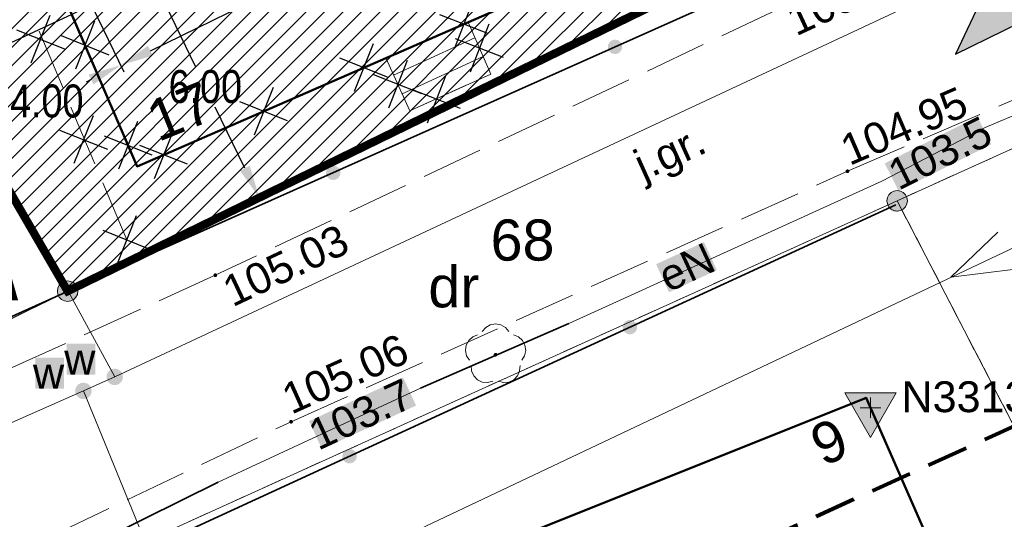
# Model space of a CAD drawing. Extents: x 6414462 to 7495468, y 5756825 to 5824657.
# Tile 23 of 54: x 6498254 to 6498278, y 5809718 to 5809730. Entities that reach past the tile are written whole.
import ezdxf
from ezdxf.enums import TextEntityAlignment as Align

# ---------------------------------------------------------------- set-up
doc = ezdxf.new("R2010")
doc.units = 0
for name, pattern in [('2324-2024 mdcp$0$PRZER1-1', [1, 0.5, -0.5]), ('2324-2024 mdcp$0$PRZER2-1', [1.5, 1, -0.5]), ('2324-2024 mdcp$0$PRZER3-1', [2, 1.5, -0.5]), ('Lipnica teren 1$0$ACAD_ISO04W100', [30, 24, -3, 0, -3]), ('Lipnica teren 1$0$HIDDEN2', [0.1875, 0.125, -0.0625])]:
    doc.linetypes.add(name, pattern=pattern)
for name, color, linetype, lineweight in [('2324-2024 mdcp$0$GEPADR_O', 7, 'Continuous', 18), ('2324-2024 mdcp$0$GEPPGD', 7, 'Continuous', 18), ('2324-2024 mdcp$0$GESBZO', 7, 'Continuous', 50), ('2324-2024 mdcp$0$GESDZI', 7, 'Continuous', 18), ('2324-2024 mdcp$0$GESDZI_O', 7, 'Continuous', 18), ('2324-2024 mdcp$0$GESSCH', 7, 'Continuous', 18), ('2324-2024 mdcp$0$GSLKOG', 7, 'Continuous', 35), ('2324-2024 mdcp$0$GSPSSH', 7, 'Continuous', 18), ('2324-2024 mdcp$0$GSPSSH_O', 7, 'Continuous', 18), ('2324-2024 mdcp$0$GSPWPS', 7, 'Continuous', 13), ('2324-2024 mdcp$0$GSPWPS_O', 7, 'Continuous', 13), ('2324-2024 mdcp$0$GSSKOA', 7, 'Continuous', 18), ('2324-2024 mdcp$0$GSSKOA_O', 7, 'Continuous', 18), ('2324-2024 mdcp$0$GSSOTW', 7, 'Continuous', 18), ('2324-2024 mdcp$0$GULLOB', 7, 'Continuous', 35), ('2324-2024 mdcp$0$GUPPRZ_O', 7, 'Continuous', 18), ('2324-2024 mdcp$0$zasięg aktualizacji', 230, '2324-2024 mdcp$0$PRZER2-1', 100)]:
    doc.layers.add(name, color=color, linetype=linetype, lineweight=lineweight)
for name, color, linetype, lineweight, true_color in [('2324-2024 mdcp$0$GESUZY', 7, 'Continuous', 18, 0x008000), ('2324-2024 mdcp$0$GESUZY_O', 7, 'Continuous', 18, 0x008000), ('2324-2024 mdcp$0$GSPRDL', 7, 'Continuous', 18, 0x008000), ('2324-2024 mdcp$0$GULEPR', 1, 'Continuous', 18, 0xff0000), ('2324-2024 mdcp$0$GULEPR_O', 1, 'Continuous', 18, 0xff0000), ('2324-2024 mdcp$0$GULWPR', 5, 'Continuous', 18, 0x0000ff), ('2324-2024 mdcp$0$GUPWZA', 5, 'Continuous', 18, 0x0000ff), ('2324-2024 mdcp$0$GUPWZA_O', 5, 'Continuous', 18, 0x0000ff)]:
    doc.layers.add(name, color=color, linetype=linetype, lineweight=lineweight, true_color=true_color)
doc.layers.add('Lipnica hatch 1$0$_HELP', color=21, linetype='Continuous')
for name, color, linetype, true_color in [('Lipnica hatch 1$0$GPP_ZIELEŃ', 7, 'Continuous', 0x7f7f3f), ('Lipnica teren 1$0$780_210430_GRANICE$0$_MPZP_linia zabudowy', 200, 'Lipnica teren 1$0$780_210430_GRANICE$0$V_LINE', 0xbf00ff), ('Lipnica teren 1$0$demontaże', 1, 'Continuous', 0xff0000), ('Lipnica teren 1$0$GRANICA', 1, 'Lipnica teren 1$0$ACAD_ISO04W100', 0xff0000)]:
    doc.layers.add(name, color=color, linetype=linetype, true_color=true_color)
doc.styles.add('2324-2024 mdcp$0$Arial', font='arial.ttf')
doc.styles.add('Lipnica teren 1$0$780_210430_GRANICE$0$Standard', font='arial.ttf')
doc.styles.add('Lipnica teren 1$0$Arial Narrow', font='ARIALN.TTF')
doc.styles.add('Lipnica teren 1$0$WYMIARY', font='swisscl.ttf')
doc.linetypes.add('Lipnica teren 1$0$780_210430_GRANICE$0$V_LINE', pattern='A,12.7,-5.08,["V",Lipnica teren 1$0$780_210430_GRANICE$0$Standard,S=5.08,R=0,X=-2.54,Y=-5.08],-5.08', length=22.86)
doc.dimstyles.new('Lipnica teren 1$0$Standard', dxfattribs={"dimtxt": 0.8, "dimasz": 0.8, "dimexe": 0.18, "dimexo": 0.0625, "dimgap": 0.09, "dimtad": 0, "dimtih": 1, "dimtoh": 1, "dimzin": 0, "dimdsep": 46, "dimtxsty": 'Lipnica teren 1$0$Arial Narrow', "dimcen": 0.8, "dimadec": 0, "dimazin": 0, "dimtfac": 1, "dimtofl": 0, "dimtmove": 0, "dimatfit": 3, "dimfxl": 1, "dimtolj": 1, "dimtzin": 0, "dimarcsym": 0})

# ---------------------------------------------------------------- blocks, each defined once
blk = doc.blocks.new('*D73')
at = {"color": 0, "lineweight": -2, "transparency": 16777216}
for p, q in [((6498255.849, 5809730.094), (6498256.615, 5809728.525)), ((6498252.254, 5809728.339), (6498253.02, 5809726.77)), ((6498255.817, 5809728.336), (6498255.693, 5809728.275)), ((6498253.66, 5809727.283), (6498253.784, 5809727.344))]:
    blk.add_line(p, q, dxfattribs=at)
at = {"color": 0, "transparency": 16777216}
for points in [[(6498255.758, 5809728.456), (6498255.875, 5809728.216), (6498256.536, 5809728.687)], [(6498253.602, 5809727.403), (6498253.719, 5809727.163), (6498252.941, 5809726.932)]]:
    blk.add_solid(points, dxfattribs=at)
at = {"layer": 'Defpoints', "color": 0, "transparency": 16777216}
for p in [(6498255.821, 5809730.15, 10.18), (6498252.227, 5809728.395, 10.18), (6498252.941, 5809726.932)]:
    blk.add_point(p, dxfattribs=at)
at = {"color": 0, "transparency": 16777216, "insert": (6498254.739, 5809727.81), "char_height": 0.8, "attachment_point": 5, "style": 'Lipnica teren 1$0$Arial Narrow'}
blk.add_mtext('\\A1;4.00', dxfattribs=at)
blk = doc.blocks.new('*D74')
at = {"color": 0, "lineweight": -2, "transparency": 16777216}
for p, q in [((6498255.878, 5809730.178), (6498257.44, 5809730.937)), ((6498257.628, 5809730.139), (6498258.348, 5809728.659)), ((6498259.552, 5809726.182), (6498258.833, 5809727.662)), ((6498258.502, 5809724.782), (6498260.064, 5809725.542))]:
    blk.add_line(p, q, dxfattribs=at)
at = {"color": 0, "transparency": 16777216}
for points in [[(6498257.748, 5809730.198), (6498257.508, 5809730.081), (6498257.278, 5809730.859)], [(6498259.672, 5809726.241), (6498259.432, 5809726.124), (6498259.902, 5809725.463)]]:
    blk.add_solid(points, dxfattribs=at)
at = {"layer": 'Defpoints', "color": 0, "transparency": 16777216}
for p in [(6498255.821, 5809730.15, 10.18), (6498259.902, 5809725.463), (6498258.446, 5809724.755, 10.18)]:
    blk.add_point(p, dxfattribs=at)
at = {"color": 0, "transparency": 16777216, "insert": (6498258.59, 5809728.161), "char_height": 0.8, "attachment_point": 5, "style": 'Lipnica teren 1$0$Arial Narrow'}
blk.add_mtext('\\A1;6.00', dxfattribs=at)
blk = doc.blocks.new('*D75')
at = {"color": 0, "lineweight": -2, "transparency": 16777216}
for p, q in [((6498265.959, 5809735.03), (6498266.725, 5809733.461)), ((6498265.927, 5809733.272), (6498262.612, 5809731.653)), ((6498257.255, 5809729.038), (6498260.57, 5809730.656)), ((6498255.849, 5809730.094), (6498256.615, 5809728.525))]:
    blk.add_line(p, q, dxfattribs=at)
at = {"color": 0, "transparency": 16777216}
for points in [[(6498265.868, 5809733.391), (6498265.985, 5809733.152), (6498266.646, 5809733.623)], [(6498257.196, 5809729.158), (6498257.313, 5809728.918), (6498256.536, 5809728.687)]]:
    blk.add_solid(points, dxfattribs=at)
at = {"layer": 'Defpoints', "color": 0, "transparency": 16777216}
for p in [(6498265.931, 5809735.086, 10.18), (6498266.646, 5809733.623), (6498255.821, 5809730.15, 10.18)]:
    blk.add_point(p, dxfattribs=at)
at = {"color": 0, "transparency": 16777216, "insert": (6498261.591, 5809731.155), "char_height": 0.8, "attachment_point": 5, "style": 'Lipnica teren 1$0$Arial Narrow'}
blk.add_mtext('\\A1;11.25', dxfattribs=at)
blk = doc.blocks.new('2324-2024 mdcp$0$GSPWPS1')
blk.add_hatch(color=0).paths.add_polyline_path([(-0.045, 0), (-0.043467, -0.011647), (-0.038971, -0.0225), (-0.03182, -0.03182), (-0.0225, -0.038971), (-0.011647, -0.043467), (0, -0.045), (0.011647, -0.043467), (0.0225, -0.038971), (0.03182, -0.03182), (0.038971, -0.0225), (0.043467, -0.011647), (0.045, 0), (0.043467, 0.011647), (0.038971, 0.0225), (0.03182, 0.03182), (0.0225, 0.038971), (0.011647, 0.043467), (0, 0.045), (-0.011647, 0.043467), (-0.0225, 0.038971), (-0.03182, 0.03182), (-0.038971, 0.0225), (-0.043467, 0.011647)])
blk = doc.blocks.new('2324-2024 mdcp$0$GSPRDL1')
blk.add_hatch(color=0).paths.add_polyline_path([(0, -0.045), (0.013906, -0.042798), (0.02645, -0.036406), (0.036406, -0.02645), (0.042798, -0.013906), (0.045, 0), (0.042798, 0.013906), (0.036406, 0.02645), (0.02645, 0.036406), (0.013906, 0.042798), (0, 0.045), (-0.013906, 0.042798), (-0.02645, 0.036406), (-0.036406, 0.02645), (-0.042798, 0.013906), (-0.045, 0), (-0.042798, -0.013906), (-0.036406, -0.02645), (-0.02645, -0.036406), (-0.013906, -0.042798)])
at = {"color": 0}
for points in [[(-0.324277, 0.563333), (-0.240553, 0.662679), (-0.127956, 0.727494), (0, 0.75), (0.127956, 0.727494), (0.240553, 0.662679), (0.324277, 0.563333)], [(-0.635969, -0.134326), (-0.70458, -0.024001), (-0.731429, 0.103115), (-0.713292, 0.231763), (-0.652348, 0.346501), (-0.55591, 0.433559), (-0.435555, 0.482485)], [(0.435555, 0.482485), (0.55591, 0.433559), (0.652348, 0.346501), (0.713292, 0.231763), (0.731429, 0.103115), (0.70458, -0.024001), (0.635969, -0.134326)], [(-0.068773, -0.646351), (-0.194901, -0.677512), (-0.324092, -0.663766), (-0.440839, -0.606763), (-0.531129, -0.513345), (-0.584125, -0.394725), (-0.593465, -0.265141)], [(0.593465, -0.265141), (0.584125, -0.394725), (0.531129, -0.513345), (0.440839, -0.606763), (0.324092, -0.663766), (0.194901, -0.677512), (0.068773, -0.646351)]]:
    blk.add_lwpolyline(points, dxfattribs=at)
blk = doc.blocks.new('2324-2024 mdcp$0$SUEP1')
at = {"color": 0}
blk.add_lwpolyline([(-0.75, -0.5), (0.75, 0), (-0.75, 0.5)], dxfattribs=at)
blk = doc.blocks.new('2324-2024 mdcp$0$GUPWZA1')
blk.add_hatch(color=0).paths.add_polyline_path([(-0.2, 0), (-0.193185, -0.051764), (-0.173205, -0.1), (-0.141421, -0.141421), (-0.1, -0.173205), (-0.051764, -0.193185), (0, -0.2), (0.051764, -0.193185), (0.1, -0.173205), (0.141421, -0.141421), (0.173205, -0.1), (0.193185, -0.051764), (0.2, 0), (0.193185, 0.051764), (0.173205, 0.1), (0.141421, 0.141421), (0.1, 0.173205), (0.051764, 0.193185), (0, 0.2), (-0.051764, 0.193185), (-0.1, 0.173205), (-0.141421, 0.141421), (-0.173205, 0.1), (-0.193185, 0.051764)])
blk = doc.blocks.new('2324-2024 mdcp$0$KOLO')
blk.add_hatch(color=0).paths.add_polyline_path([(-0.175, 0), (-0.169037, -0.045293), (-0.151554, -0.0875), (-0.123744, -0.123744), (-0.0875, -0.151554), (-0.045293, -0.169037), (0, -0.175), (0.045293, -0.169037), (0.0875, -0.151554), (0.123744, -0.123744), (0.151554, -0.0875), (0.169037, -0.045293), (0.175, 0), (0.169037, 0.045293), (0.151554, 0.0875), (0.123744, 0.123744), (0.0875, 0.151554), (0.045293, 0.169037), (0, 0.175), (-0.045293, 0.169037), (-0.0875, 0.151554), (-0.123744, 0.123744), (-0.151554, 0.0875), (-0.169037, 0.045293)])
blk = doc.blocks.new('2324-2024 mdcp$0$GSLKOG1')
blk.add_hatch(color=0).paths.add_polyline_path([(-0.175, 0), (-0.169037, -0.045293), (-0.151554, -0.0875), (-0.123744, -0.123744), (-0.0875, -0.151554), (-0.045293, -0.169037), (0, -0.175), (0.045293, -0.169037), (0.0875, -0.151554), (0.123744, -0.123744), (0.151554, -0.0875), (0.169037, -0.045293), (0.175, 0), (0.169037, 0.045293), (0.151554, 0.0875), (0.123744, 0.123744), (0.0875, 0.151554), (0.045293, 0.169037), (0, 0.175), (-0.045293, 0.169037), (-0.0875, 0.151554), (-0.123744, 0.123744), (-0.151554, 0.0875), (-0.169037, 0.045293)])
blk = doc.blocks.new('2324-2024 mdcp$0$GEPPGD1_1')
at = {"true_color": 0xffffff}
blk.add_hatch(color=7, dxfattribs=at).paths.add_polyline_path([(0, -0.25), (0.077254, -0.237764), (0.146946, -0.202254), (0.202254, -0.146946), (0.237764, -0.077254), (0.25, 0), (0.237764, 0.077254), (0.202254, 0.146946), (0.146946, 0.202254), (0.077254, 0.237764), (0, 0.25), (-0.077254, 0.237764), (-0.146946, 0.202254), (-0.202254, 0.146946), (-0.237764, 0.077254), (-0.25, 0), (-0.237764, -0.077254), (-0.202254, -0.146946), (-0.146946, -0.202254), (-0.077254, -0.237764)])
at = {"color": 0}
blk.add_lwpolyline([(0, 0.25), (0.077254, 0.237764), (0.146946, 0.202254), (0.202254, 0.146946), (0.237764, 0.077254), (0.25, 0), (0.237764, -0.077254), (0.202254, -0.146946), (0.146946, -0.202254), (0.077254, -0.237764), (0, -0.25), (-0.077254, -0.237764), (-0.146946, -0.202254), (-0.202254, -0.146946), (-0.237764, -0.077254), (-0.25, 0), (-0.237764, 0.077254), (-0.202254, 0.146946), (-0.146946, 0.202254), (-0.077254, 0.237764)], close=True, dxfattribs=at)
blk = doc.blocks.new('2324-2024 mdcp$0$GSPSSH1')
at = {"true_color": 0xffffff}
blk.add_hatch(color=7, dxfattribs=at).paths.add_polyline_path([(0.625, 0.360844), (-0.625, 0.360844), (0, -0.721688)])
at = {"color": 0}
blk.add_lwpolyline([(0.625, 0.360844), (-0.625, 0.360844), (0, -0.721688)], close=True, dxfattribs=at)
for points in [[(0, 0.25), (0, -0.25)], [(0.25, 0), (-0.25, 0)]]:
    blk.add_lwpolyline(points, dxfattribs=at)
blk = doc.blocks.new('2324-2024 mdcp')
at = {"layer": '2324-2024 mdcp$0$GULEPR_O', "true_color": 0xffffff}
blk.add_hatch(color=7, dxfattribs=at).paths.add_polyline_path([(6498269.543, 5809723.849), (6498270.705, 5809724.385), (6498271.02, 5809723.705), (6498269.858, 5809723.168)], flags=0)
at = {"layer": '2324-2024 mdcp$0$GUPPRZ_O', "true_color": 0xffffff}
for points in [[(6498275.098, 5809726.299), (6498277.349, 5809727.433), (6498277.687, 5809726.763), (6498275.436, 5809725.63)], [(6498261.111, 5809720.035), (6498263.397, 5809721.095), (6498263.712, 5809720.415), (6498261.426, 5809719.354)]]:
    blk.add_hatch(color=7, dxfattribs=at).paths.add_polyline_path(points, flags=0)
at = {"layer": '2324-2024 mdcp$0$GUPWZA_O', "true_color": 0xffffff}
for points in [[(6498255.22, 5809721.168), (6498255.22, 5809721.918), (6498255.92, 5809721.918), (6498255.92, 5809721.168)], [(6498254.46, 5809720.828), (6498254.46, 5809721.578), (6498255.16, 5809721.578), (6498255.16, 5809720.828)]]:
    blk.add_hatch(color=7, dxfattribs=at).paths.add_polyline_path(points, flags=0)
at = {"layer": '2324-2024 mdcp$0$GESBZO', "color": 18, "linetype": 'Continuous', "lineweight": 50, "true_color": 0x0a0909}
for points in [[(6498270.083, 5809731.961), (6498256.932, 5809726.225), (6498254.151, 5809732.701), (6498267.316, 5809738.474)], [(6498261.43, 5809715.31), (6498274.65, 5809720.6), (6498277.73, 5809713.55), (6498264.301, 5809708.165)]]:
    blk.add_lwpolyline(points, close=True, dxfattribs=at)
at = {"layer": '2324-2024 mdcp$0$GESDZI', "color": 7, "linetype": 'Continuous', "lineweight": 18}
for points in [[(6497994.25, 5809560.48), (6498045.82, 5809601.46), (6498086.88, 5809635.22), (6498149.97, 5809671.19), (6498158.454, 5809675.816), (6498183.288, 5809691.265), (6498210.34, 5809702.898), (6498250.843, 5809721.043), (6498255.246, 5809723.193), (6498284.59, 5809737.518), (6498336.53, 5809764.26), (6498349.29, 5809770), (6498351.165, 5809770.816), (6498357.57, 5809773.68), (6498385.47, 5809786.23), (6498389.73, 5809788.34), (6498395.12, 5809790.98), (6498474.92, 5809830.27), (6498519.28, 5809851.17), (6498558.08, 5809869.44), (6498581.52, 5809880.48), (6498706.5, 5809939.35)], [(6498399.71, 5809786.07), (6498378.88, 5809775.84), (6498357.18, 5809764.7), (6498354.01, 5809763.14), (6498327.32, 5809749.98), (6498300.63, 5809736.82), (6498279.962, 5809727.457), (6498275.4, 5809725.39), (6498229.86, 5809704.76), (6498220.93, 5809700.12), (6498216.89, 5809698.02), (6498190.27, 5809685.86), (6498179.39, 5809679.84), (6498167.98, 5809673.48), (6498155.28, 5809667.65), (6498141.811, 5809660.247), (6498134.801, 5809656.394), (6498121.13, 5809648.88), (6498104.66, 5809637.74), (6498088.19, 5809626.61), (6498084.8, 5809624.31), (6498051.04, 5809596.27), (6498044.051, 5809589.896), (6498032.649, 5809580.073)]]:
    blk.add_lwpolyline(points, dxfattribs=at)
for points in [[(6498255.246, 5809723.193), (6498250.843, 5809721.043), (6498203.85, 5809801.58), (6498223.46, 5809812.93), (6498259.018, 5809756.579), (6498264.327, 5809748.087), (6498245.624, 5809739.773)], [(6498284.59, 5809737.518), (6498255.246, 5809723.193), (6498245.624, 5809739.773), (6498264.327, 5809748.087), (6498259.018, 5809756.579), (6498271.404, 5809764.778)], [(6498275.4, 5809725.39), (6498279.962, 5809727.457), (6498295.05, 5809698.32), (6498290.61, 5809696.02), (6498288.31, 5809700.46)], [(6498288.31, 5809700.46), (6498248.32, 5809678.64), (6498229.86, 5809704.76), (6498275.4, 5809725.39)]]:
    blk.add_lwpolyline(points, close=True, dxfattribs=at)
at = {"layer": '2324-2024 mdcp$0$GESSCH', "color": 7, "linetype": 'Continuous', "lineweight": 18}
blk.add_lwpolyline([(6498263.562, 5809727.577), (6498262.975, 5809728.861), (6498264.973, 5809729.732), (6498265.531, 5809728.47)], close=True, dxfattribs=at)
for points in [[(6498263.164, 5809728.446), (6498265.141, 5809729.351)], [(6498263.372, 5809727.991), (6498265.344, 5809728.893)]]:
    blk.add_lwpolyline(points, dxfattribs=at)
at = {"layer": '2324-2024 mdcp$0$GESUZY', "color": 96, "linetype": '2324-2024 mdcp$0$PRZER1-1', "lineweight": 18, "true_color": 0x008000}
for p, q in [((6498255.246, 5809723.193), (6498272.586, 5809731.658)), ((6498250.843, 5809721.043), (6498255.246, 5809723.193))]:
    blk.add_line(p, q, dxfattribs=at)
for points in [[(6498141.811, 5809660.247), (6498155.28, 5809667.65), (6498167.98, 5809673.48), (6498179.39, 5809679.84), (6498190.27, 5809685.86), (6498216.89, 5809698.02), (6498220.43, 5809699.86), (6498220.93, 5809700.12), (6498229.86, 5809704.76), (6498251.81, 5809714.7), (6498275.4, 5809725.39), (6498279.962, 5809727.457), (6498300.63, 5809736.82), (6498327.32, 5809749.98), (6498354.01, 5809763.14), (6498357.18, 5809764.7), (6498378.88, 5809775.84), (6498399.71, 5809786.07)], [(6498474.92, 5809830.27), (6498395.12, 5809790.98), (6498389.73, 5809788.34), (6498385.47, 5809786.23), (6498357.57, 5809773.68), (6498351.165, 5809770.816), (6498349.29, 5809770), (6498336.53, 5809764.26), (6498284.59, 5809737.518), (6498272.586, 5809731.658), (6498255.246, 5809723.193), (6498250.843, 5809721.043), (6498240.121, 5809716.8), (6498217.74, 5809706.353), (6498210.34, 5809702.898), (6498183.288, 5809691.265), (6498158.454, 5809675.816), (6498149.97, 5809671.19), (6498086.88, 5809635.22), (6498045.82, 5809601.46), (6497994.25, 5809560.48)], [(6498210.353, 5809659.953), (6498239.57, 5809680.62), (6498226.79, 5809698.7), (6498220.93, 5809700.12), (6498229.86, 5809704.76), (6498248.32, 5809678.64), (6498266.19, 5809688.39), (6498288.31, 5809700.46), (6498275.4, 5809725.39), (6498279.962, 5809727.457), (6498300.63, 5809736.82), (6498327.32, 5809749.98), (6498349.24, 5809716.72), (6498341.03, 5809710.28), (6498327.17, 5809696.54), (6498311.6, 5809675.84)]]:
    blk.add_lwpolyline(points, dxfattribs=at)
blk.add_lwpolyline([(6498275.4, 5809725.39), (6498288.31, 5809700.46), (6498266.19, 5809688.39), (6498251.81, 5809714.7)], close=True, dxfattribs=at)
at = {"layer": '2324-2024 mdcp$0$GSLKOG', "color": 7, "linetype": 'Continuous', "lineweight": 35}
for points in [[(6498273.345, 5809731.275), (6498256.898, 5809723.927), (6498250.661, 5809721.129), (6498234.259, 5809749.745)], [(6498251.19, 5809713.48), (6498255.638, 5809716.208), (6498275.364, 5809725.292)]]:
    blk.add_lwpolyline(points, dxfattribs=at)
at = {"layer": '2324-2024 mdcp$0$GSSKOA', "color": 7, "linetype": '2324-2024 mdcp$0$PRZER3-1', "lineweight": 18}
for points in [[(6498292.695, 5809739.408), (6498272.495, 5809730.039), (6498258.834, 5809723.581), (6498245.255, 5809717.404)], [(6498247.669, 5809713.82), (6498260.674, 5809720.02), (6498274.193, 5809726.107), (6498294.56, 5809734.875)]]:
    blk.add_lwpolyline(points, dxfattribs=at)
at = {"layer": '2324-2024 mdcp$0$GSSOTW', "color": 7, "linetype": '2324-2024 mdcp$0$PRZER3-1', "lineweight": 18}
for points in [[(6498274.622, 5809731.914), (6498270.718, 5809740.919), (6498253.004, 5809733.201), (6498256.898, 5809723.927), (6498273.345, 5809731.275)], [(6498270.083, 5809731.961), (6498267.316, 5809738.474), (6498254.151, 5809732.701), (6498256.932, 5809726.225), (6498262.975, 5809728.861), (6498263.562, 5809727.577), (6498265.531, 5809728.47), (6498264.973, 5809729.732)]]:
    blk.add_lwpolyline(points, close=True, dxfattribs=at)
at = {"layer": '2324-2024 mdcp$0$GULEPR', "color": 1, "linetype": 'Continuous', "lineweight": 18, "true_color": 0xff0000}
for points in [[(6498200.66, 5809687.34), (6498246.5, 5809709.22), (6498290.94, 5809730.28), (6498335.24, 5809751.33), (6498377.1, 5809771.16)], [(6498172.47, 5809672.39), (6498172.72, 5809672.74), (6498173.99, 5809672.42), (6498177.39, 5809675.38), (6498178.76, 5809680.09), (6498189.45, 5809686.19), (6498211.26, 5809696.26), (6498214.9, 5809697.95), (6498219.59, 5809700.2), (6498230.34, 5809705.44), (6498246.1, 5809712.68), (6498251.63, 5809715.08), (6498255.29, 5809716.76), (6498258.9, 5809718.55), (6498263.82, 5809720.84), (6498267.42, 5809722.41), (6498275.03, 5809725.87), (6498277.54, 5809727.17), (6498285.55, 5809730.56), (6498301.77, 5809737.79), (6498315.45, 5809744.58), (6498327.5, 5809750.54), (6498327.95, 5809750.29)]]:
    blk.add_lwpolyline(points, dxfattribs=at)
at = {"layer": '2324-2024 mdcp$0$GULLOB', "color": 7, "linetype": 'Continuous', "lineweight": 35}
for points in [[(6498263.82, 5809720.84), (6498267.42, 5809722.41)], [(6498255.29, 5809716.76), (6498258.9, 5809718.55)]]:
    blk.add_lwpolyline(points, dxfattribs=at)
at = {"layer": '2324-2024 mdcp$0$GULWPR', "color": 5, "linetype": 'Continuous', "lineweight": 18, "true_color": 0x0000ff}
for points in [[(6498255.63, 5809720.77), (6498256.39, 5809721.11), (6498298.21, 5809740.67), (6498323.82, 5809752.76), (6498346.94, 5809763.68), (6498349.34, 5809764.96), (6498350.85, 5809765.56), (6498388.9, 5809784.61), (6498394.53, 5809787.49)], [(6498262.37, 5809736.305), (6498260.653, 5809738.664), (6498249.624, 5809733.536), (6498256.39, 5809721.11)], [(6498231.89, 5809710.27), (6498255.63, 5809720.77)], [(6498255.63, 5809720.77), (6498259.47, 5809711.38)]]:
    blk.add_lwpolyline(points, dxfattribs=at)
at = {"layer": '2324-2024 mdcp$0$zasięg aktualizacji'}
blk.add_lwpolyline([(6498303.01, 5809731.194), (6498248.373, 5809706.305), (6498223.102, 5809749.882), (6498278.628, 5809779.528), (6498303.01, 5809731.194)], dxfattribs=at)
at = {"layer": '2324-2024 mdcp$0$GEPPGD', "color": 7, "linetype": 'Continuous', "lineweight": 18}
for p in [(6498275.4, 5809725.39), (6498255.246, 5809723.193)]:
    blk.add_blockref('2324-2024 mdcp$0$GEPPGD1_1', p, dxfattribs=at)
at = {"layer": '2324-2024 mdcp$0$GSLKOG', "color": 7, "linetype": 'Continuous', "lineweight": 35}
for name, p, rotation in [('2324-2024 mdcp$0$KOLO', (6498268.545, 5809729.131), 204.0735828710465), ('2324-2024 mdcp$0$KOLO', (6498268.545, 5809729.131), 204.0735828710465), ('2324-2024 mdcp$0$KOLO', (6498261.698, 5809726.071), 204.0735828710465), ('2324-2024 mdcp$0$KOLO', (6498261.698, 5809726.071), 204.0735828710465), ('2324-2024 mdcp$0$GSLKOG1', (6498275.364, 5809725.292), 24.72649457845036), ('2324-2024 mdcp$0$KOLO', (6498268.907, 5809722.319), 24.72649457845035), ('2324-2024 mdcp$0$KOLO', (6498268.907, 5809722.319), 24.72649457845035), ('2324-2024 mdcp$0$KOLO', (6498262.095, 5809719.181), 24.72649457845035), ('2324-2024 mdcp$0$KOLO', (6498262.095, 5809719.181), 24.72649457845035)]:
    blk.add_blockref(name, p, dxfattribs=dict(at, rotation=rotation))
at = {"layer": '2324-2024 mdcp$0$GSPRDL', "color": 96, "linetype": 'Continuous', "lineweight": 18, "true_color": 0x008000}
blk.add_blockref('2324-2024 mdcp$0$GSPRDL1', (6498265.643, 5809721.649), dxfattribs=at)
at = {"layer": '2324-2024 mdcp$0$GSPSSH', "color": 7, "linetype": 'Continuous', "lineweight": 18}
blk.add_blockref('2324-2024 mdcp$0$GSPSSH1', (6498274.754, 5809720.362), dxfattribs=at)
at = {"layer": '2324-2024 mdcp$0$GSPWPS', "color": 7, "linetype": 'Continuous', "lineweight": 13}
for p in [(6498274.193, 5809726.107), (6498258.834, 5809723.581), (6498260.674, 5809720.02)]:
    blk.add_blockref('2324-2024 mdcp$0$GSPWPS1', p, dxfattribs=at)
at = {"layer": '2324-2024 mdcp$0$GULEPR', "color": 1, "linetype": 'Continuous', "lineweight": 18, "true_color": 0xff0000, "rotation": 205.3561510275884}
blk.add_blockref('2324-2024 mdcp$0$SUEP1', (6498277.385, 5809723.856), dxfattribs=at)
at = {"layer": '2324-2024 mdcp$0$GUPWZA', "color": 5, "linetype": 'Continuous', "lineweight": 18, "true_color": 0x0000ff}
for p in [(6498256.39, 5809721.11), (6498255.63, 5809720.77)]:
    blk.add_blockref('2324-2024 mdcp$0$GUPWZA1', p, dxfattribs=at)
at = {"layer": '2324-2024 mdcp$0$GEPADR_O', "color": 7, "linetype": 'Continuous', "lineweight": 0, "style": '2324-2024 mdcp$0$Arial'}
for s, rotation, p in [('17', 22.0804, (6498257.442, 5809726.813)), ('6', 203.2355, (6498273.91, 5809720.15))]:
    blk.add_text(s, height=1, rotation=rotation, dxfattribs=at).set_placement(p)
at = {"layer": '2324-2024 mdcp$0$GESDZI_O', "color": 7, "linetype": 'Continuous', "lineweight": 0, "style": '2324-2024 mdcp$0$Arial'}
blk.add_text('68', height=1, dxfattribs=at).set_placement((6498266.298, 5809723.936), align=Align.CENTER)
at = {"layer": '2324-2024 mdcp$0$GESUZY_O', "color": 96, "linetype": 'Continuous', "lineweight": 0, "true_color": 0x008000, "style": '2324-2024 mdcp$0$Arial'}
blk.add_text('dr', height=1, dxfattribs=at).set_placement((6498264.63, 5809722.8), align=Align.CENTER)
at = {"layer": '2324-2024 mdcp$0$GSPSSH_O', "color": 7, "linetype": 'Continuous', "lineweight": 0, "style": '2324-2024 mdcp$0$Arial'}
blk.add_text('N33132Db4-SH10000', height=0.75, dxfattribs=at).set_placement((6498275.504, 5809720.253))
at = {"layer": '2324-2024 mdcp$0$GSPWPS_O', "color": 7, "linetype": 'Continuous', "lineweight": 0, "style": '2324-2024 mdcp$0$Arial'}
for s, rotation, p in [('105.01', 24.8824, (6498272.942, 5809729.38)), ('104.95', 23.2919, (6498274.241, 5809726.233)), ('105.03', 25.3016, (6498259.253, 5809722.798)), ('105.06', 24.2399, (6498260.68, 5809720.187))]:
    blk.add_text(s, height=0.75, rotation=rotation, dxfattribs=at).set_placement(p)
at = {"layer": '2324-2024 mdcp$0$GSSKOA_O', "color": 7, "linetype": 'Continuous', "lineweight": 0, "style": '2324-2024 mdcp$0$Arial'}
blk.add_text('j.gr.', height=0.75, rotation=24.2399, dxfattribs=at).set_placement((6498270.028, 5809726.229), align=Align.CENTER)
at = {"layer": '2324-2024 mdcp$0$GULEPR_O', "color": 1, "linetype": 'Continuous', "lineweight": 0, "true_color": 0xff0000, "style": '2324-2024 mdcp$0$Arial'}
blk.add_text('eN', height=0.75, rotation=24.7835, dxfattribs=at).set_placement((6498270.439, 5809723.436), align=Align.CENTER)
at = {"layer": '2324-2024 mdcp$0$GUPPRZ_O', "color": 1, "linetype": 'Continuous', "lineweight": 0, "true_color": 0xff0000, "style": '2324-2024 mdcp$0$Arial'}
blk.add_text('103.5', height=0.75, rotation=26.7287, dxfattribs=at).set_placement((6498275.436, 5809725.63))
blk.add_text('103.7', height=0.75, rotation=24.8929, dxfattribs=at).set_placement((6498263.712, 5809720.415), align=Align.RIGHT)
at = {"layer": '2324-2024 mdcp$0$GUPWZA_O', "color": 5, "linetype": 'Continuous', "lineweight": 0, "true_color": 0x0000ff, "style": '2324-2024 mdcp$0$Arial'}
for p in [(6498255.92, 5809721.168), (6498255.16, 5809720.828)]:
    blk.add_text('w', height=0.75, dxfattribs=at).set_placement(p, align=Align.RIGHT)
blk = doc.blocks.new('Lipnica teren 1$0$demontaz')
at = {"color": 1, "elevation": 100}
for points in [[(13993988.395, 11566606.026), (13993988.395, 11566604.776)], [(13993989.02, 11566605.401), (13993987.77, 11566605.401)]]:
    blk.add_lwpolyline(points, dxfattribs=at)
blk = doc.blocks.new('*U82')
at = {"linetype": 'Lipnica teren 1$0$HIDDEN2', "rotation": 315.0000001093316}
blk.add_blockref('Lipnica teren 1$0$demontaz', (-18074069.207, 1716418.941, -100), dxfattribs=at)
blk = doc.blocks.new('*U83')
at = {"layer": 'Lipnica teren 1$0$demontaże', "color": 0, "linetype": 'ByBlock', "lineweight": -2, "transparency": 16777216}
for p in [(0, 0), (2.652, 0), (5.303, 0), (7.955, 0), (10.607, 0), (13.258, 0)]:
    blk.add_blockref('*U82', p, dxfattribs=at)
blk = doc.blocks.new('*U84')
at = {"linetype": 'Lipnica teren 1$0$HIDDEN2', "rotation": 315.0000001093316}
blk.add_blockref('Lipnica teren 1$0$demontaz', (-18074069.207, 1716418.941, -100), dxfattribs=at)
blk = doc.blocks.new('*U85')
at = {"layer": 'Lipnica teren 1$0$demontaże', "color": 0, "linetype": 'ByBlock', "lineweight": -2, "transparency": 16777216}
for p in [(0, 0), (2.652, 0), (5.303, 0)]:
    blk.add_blockref('*U84', p, dxfattribs=at)
blk = doc.blocks.new('*U92')
at = {"linetype": 'Lipnica teren 1$0$HIDDEN2', "rotation": 315.0000001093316}
blk.add_blockref('Lipnica teren 1$0$demontaz', (-18074069.207, 1716418.941, -100), dxfattribs=at)
blk = doc.blocks.new('*U93')
at = {"layer": 'Lipnica teren 1$0$demontaże', "color": 0, "linetype": 'ByBlock', "lineweight": -2, "transparency": 16777216}
blk.add_blockref('*U92', (0, 0), dxfattribs=at)
blk = doc.blocks.new('*U94')
at = {"linetype": 'Lipnica teren 1$0$HIDDEN2', "rotation": 315.0000001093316}
blk.add_blockref('Lipnica teren 1$0$demontaz', (-18074069.207, 1716418.941, -100), dxfattribs=at)
blk = doc.blocks.new('*U95')
at = {"layer": 'Lipnica teren 1$0$demontaże', "color": 0, "linetype": 'ByBlock', "lineweight": -2, "transparency": 16777216}
blk.add_blockref('*U94', (0, 0), dxfattribs=at)
blk = doc.blocks.new('*U96')
at = {"linetype": 'Lipnica teren 1$0$HIDDEN2', "rotation": 315.0000001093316}
blk.add_blockref('Lipnica teren 1$0$demontaz', (-18074069.207, 1716418.941, -100), dxfattribs=at)
blk = doc.blocks.new('*U97')
at = {"layer": 'Lipnica teren 1$0$demontaże', "color": 0, "linetype": 'ByBlock', "lineweight": -2, "transparency": 16777216}
blk.add_blockref('*U96', (0, 0), dxfattribs=at)
blk = doc.blocks.new('Lipnica teren 1$0$WJAZD')
at = {"true_color": 0xa953a0}
h = blk.add_hatch(color=215, dxfattribs=at)
h.dxf.hatch_style = 1
h.paths.add_polyline_path([(6498278.591, 5809731.883), (6498277.276, 5809732.928), (6498275.97, 5809731.883)])
at = {"color": 215, "true_color": 0xa953a0, "elevation": 10.22}
blk.add_lwpolyline([(6498278.591, 5809731.883), (6498277.276, 5809732.928), (6498275.97, 5809731.883), (6498278.591, 5809731.883)], dxfattribs=at)
blk = doc.blocks.new('*U110')
at = {"linetype": 'Lipnica teren 1$0$HIDDEN2', "rotation": 315.0000001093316}
blk.add_blockref('Lipnica teren 1$0$demontaz', (-18074069.207, 1716418.941, -100), dxfattribs=at)
blk = doc.blocks.new('*U111')
at = {"layer": 'Lipnica teren 1$0$demontaże', "color": 0, "linetype": 'ByBlock', "lineweight": -2, "transparency": 16777216}
for p in [(0, 0), (2.652, 0), (5.303, 0), (7.955, 0)]:
    blk.add_blockref('*U110', p, dxfattribs=at)
blk = doc.blocks.new('Lipnica hatch 1')
at = {"layer": 'Lipnica hatch 1$0$GPP_ZIELEŃ'}
h = blk.add_hatch(dxfattribs=at)
h.set_pattern_fill('ANSI31', color=256, scale=0.1)
h.set_pattern_definition([(45, (0, 0), (-0.224506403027, 0.224506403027), [])])
h.paths.add_polyline_path([(6498264.327, 5809748.087), (6498245.624, 5809739.773), (6498255.246, 5809723.193), (6498284.59, 5809737.518), (6498271.404, 5809764.778), (6498266.253, 5809761.368), (6498268.065, 5809757.017), (6498268.492, 5809756.24), (6498262.798, 5809753.817), (6498262.434, 5809754.71), (6498261.108, 5809757.962), (6498259.018, 5809756.579)])
h.paths.add_polyline_path([(6498265.571, 5809740.474), (6498273.64, 5809744.413), (6498278.466, 5809734.528), (6498273.074, 5809731.896), (6498271.408, 5809735.309), (6498260.226, 5809729.85), (6498259.26, 5809731.829), (6498255.821, 5809730.15), (6498252.204, 5809737.56), (6498251.546, 5809738.908), (6498263.491, 5809744.734)], flags=16)
h.paths.add_polyline_path([(6498270.623, 5809751.999), (6498273.636, 5809753.747), (6498275.574, 5809750.522), (6498272.576, 5809748.763)], flags=16)
at = {"layer": 'Lipnica hatch 1$0$_HELP', "ltscale": 0.1, "const_width": 0.2}
blk.add_lwpolyline([(6498245.624, 5809739.773), (6498255.246, 5809723.193), (6498284.59, 5809737.518), (6498271.404, 5809764.778), (6498259.018, 5809756.579), (6498264.327, 5809748.087), (6498245.624, 5809739.773)], dxfattribs=at)
blk = doc.blocks.new('Lipnica teren 1')
at = {"elevation": 0.1}
blk.add_lwpolyline([(6498250.661, 5809721.129), (6498255.246, 5809723.193), (6498284.59, 5809737.518), (6498336.53, 5809764.26)], dxfattribs=at)
for points in [[(6498255.246, 5809723.193), (6498284.59, 5809737.518)], [(6498255.246, 5809723.193), (6498273.345, 5809731.275), (6498284.442, 5809736.749)]]:
    blk.add_lwpolyline(points)
at = {"layer": 'Lipnica teren 1$0$780_210430_GRANICE$0$_MPZP_linia zabudowy', "color": 150, "true_color": 0x0073e6, "elevation": 0.1}
blk.add_lwpolyline([(6498333.783, 5809769.594), (6498281.9, 5809742.882), (6498271.969, 5809738.033), (6498255.346, 5809729.918), (6498248.199, 5809726.6)], dxfattribs=at)
at = {"layer": 'Lipnica teren 1$0$GRANICA', "ltscale": 0.1, "const_width": 0.2}
blk.add_lwpolyline([(6498245.624, 5809739.773), (6498255.246, 5809723.193), (6498284.59, 5809737.518), (6498271.404, 5809764.778), (6498259.018, 5809756.579), (6498264.327, 5809748.087), (6498245.624, 5809739.773)], dxfattribs=at)
at = {"layer": 'Lipnica teren 1$0$demontaże', "linetype": 'Lipnica teren 1$0$HIDDEN2'}
blk.add_blockref('2324-2024 mdcp', (0, 0), dxfattribs=at)
for name, p, rotation in [('*U111', (6498256.678, 5809724.44), 113.2402213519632), ('*U83', (6498257.577, 5809726.506), 23.54278464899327), ('*U85', (6498256.713, 5809726.735), 113.2402213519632), ('Lipnica teren 1$0$WJAZD', (3217569.676, -2266008.525, -10.22), 26.09287170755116), ('*U95', (6498265.252, 5809729.101), 23.54278464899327), ('*U97', (6498263.268, 5809728.219), 23.54278464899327), ('*U93', (6498264.207, 5809727.858), 23.54278464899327)]:
    blk.add_blockref(name, p, dxfattribs=dict(at, rotation=rotation))
at = {"layer": 'Lipnica teren 1$0$GRANICA', "ltscale": 0.1, "insert": (6498252.678, 5809724.973, 10.22), "char_height": 2, "attachment_point": 1, "style": 'Lipnica teren 1$0$WYMIARY'}
blk.add_mtext_dynamic_manual_height_columns('A', width=3.23335, gutter_width=62.5, heights=[0], dxfattribs=at)
dim = blk.add_linear_dim(base=(6498266.646, 5809733.623, -10.08), p1=(6498255.821, 5809730.15, 0.1), p2=(6498265.931, 5809735.086, 0.1), angle=26.0212, dimstyle='Lipnica teren 1$0$Standard', override={"dimtmove": 1})
dim.commit()
dim.dimension.update_dxf_attribs({"geometry": '*D75', "text_midpoint": (6498261.591, 5809731.155, -10.08)})
for p2, distance, picture, middle in [((6498258.446, 5809724.755, 0.1), 1.62, '*D74', (6498258.59, 5809728.161, -10.08)), ((6498252.227, 5809728.395, 0.1), 1.628, '*D73', (6498254.739, 5809727.81, -10.08))]:
    dim = blk.add_aligned_dim(p1=(6498255.821, 5809730.15, 0.1), p2=p2, distance=distance, dimstyle='Lipnica teren 1$0$Standard')
    dim.commit()
    dim.dimension.update_dxf_attribs({"geometry": picture, "text_midpoint": middle})

msp = doc.modelspace()

# ---------------------------------------------------------------- block references
for name in ['Lipnica teren 1', 'Lipnica hatch 1']:
    msp.add_blockref(name, (0, 0))

doc.saveas('drawing.dxf')
